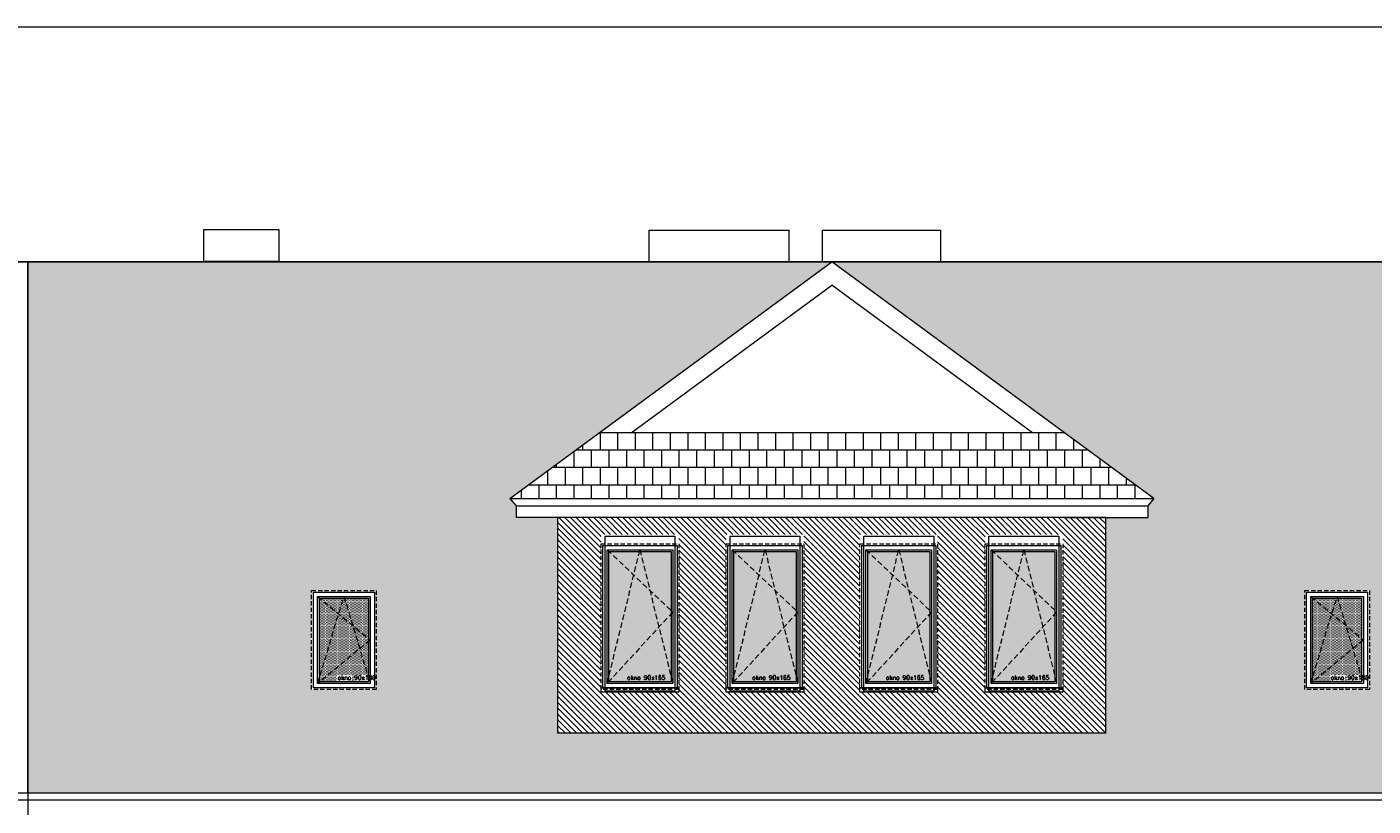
# Model space of a CAD drawing. Header units: millimetres. Extents: x -82287 to 177822, y -399756 to 0.
# Tile 19 of 228: x 55002 to 56563, y -237588 to -236685. Entities that reach past the tile are written whole.
import ezdxf
from ezdxf.enums import TextEntityAlignment as Align

# ---------------------------------------------------------------- set-up
doc = ezdxf.new("R2010")
doc.units = ezdxf.units.MM
doc.header["$MEASUREMENT"] = 0
doc.linetypes.add('SUŁOSZOWA - PB 21 03$0$CACHE', pattern=[9.525, 6.35, -3.175])
doc.linetypes.add('SUŁOSZOWA - PB 21 03$0$CARKOVANA', pattern=[7.5, 5, -2.5])
doc.layers.add('FL_XREF', color=252, linetype='Continuous')
for name, color, linetype, lineweight in [('SUŁOSZOWA - PB 21 03$0$! opisy okien elewacja', 251, 'Continuous', 0), ('SUŁOSZOWA - PB 21 03$0$!! 0_ Istn-okna', 251, 'Continuous', 0), ('SUŁOSZOWA - PB 21 03$0$!! 0_ WIDOK ELEWACJA', 251, 'Continuous', 0), ('SUŁOSZOWA - PB 21 03$0$!! 0_Istn-drzwi', 251, 'Continuous', 0), ('SUŁOSZOWA - PB 21 03$0$!! 0_Opis_pom', 251, 'Continuous', 0), ('SUŁOSZOWA - PB 21 03$0$!! 1_ELEWACJA KOLOR', 251, 'Continuous', 0), ('SUŁOSZOWA - PB 21 03$0$!! 1_Hatch dach', 251, 'Continuous', 0), ('SUŁOSZOWA - PB 21 03$0$!! 1_OPIS POM NOWE', 251, 'Continuous', 0), ('SUŁOSZOWA - PB 21 03$0$!! 2_NOWE OKNA WIDOk - remont', 251, 'Continuous', 0)]:
    doc.layers.add(name, color=color, linetype=linetype, lineweight=lineweight)
doc.styles.add('SUŁOSZOWA - PB 21 03$0$ARIAL', font='tahoma.ttf')
doc.styles.add('SUŁOSZOWA - PB 21 03$0$TXT', font='simplex.shx')
pattern_1 = [(180, (0, 0), (-2e-15, -20.32), []), (270, (0, 0), (10.16, -20.32), [20.32, -20.32])]

# ---------------------------------------------------------------- blocks, each defined once
blk = doc.blocks.new('SUŁOSZOWA - PB 21 03$0$okno 90x180')
at = {"layer": 'SUŁOSZOWA - PB 21 03$0$!! 1_Hatch dach', "true_color": 0x575757}
h = blk.add_hatch(dxfattribs=at)
h.set_pattern_fill('DOTS', color=251)
h.set_pattern_definition([(0, (-9632.3096, -11392.1331), (0.79375, 1.5875), [0, -1.5875])])
h.paths.add_polyline_path([(9, -20), (81, -20), (81, -171), (9, -171)])
at = {"layer": 'SUŁOSZOWA - PB 21 03$0$!! 0_ Istn-okna', "linetype": 'SUŁOSZOWA - PB 21 03$0$CARKOVANA', "lineweight": 5}
blk.add_lwpolyline([(0, -11), (90, -11), (90, -180), (0, -180)], close=True, dxfattribs=at)
at = {"layer": 'SUŁOSZOWA - PB 21 03$0$!! 0_ Istn-okna'}
for points in [[(2, -13), (88, -13), (88, -178), (2, -178)], [(7, -18), (83, -18), (83, -173), (7, -173)], [(9, -20), (81, -20), (81, -171), (9, -171)], [(0, -178), (90, -178), (90, -183), (0, -183)]]:
    blk.add_lwpolyline(points, close=True, dxfattribs=at)
at = {"layer": 'SUŁOSZOWA - PB 21 03$0$!! 1_Hatch dach', "color": 251, "linetype": 'SUŁOSZOWA - PB 21 03$0$CACHE', "true_color": 0x575757}
for points in [[(7, -173), (45, -18), (83, -173)], [(7, -18), (83, -90), (7, -173)]]:
    blk.add_lwpolyline(points, dxfattribs=at)
at = {"insert": (30.1, -163.6), "char_height": 5, "attachment_point": 1, "style": 'SUŁOSZOWA - PB 21 03$0$TXT'}
blk.add_mtext_dynamic_manual_height_columns('okno 90x165', width=52.63, gutter_width=75, heights=[0], dxfattribs=at)
blk = doc.blocks.new('SUŁOSZOWA - PB 21 03$0$OKNO POŁACIOWE')
at = {"layer": 'SUŁOSZOWA - PB 21 03$0$!! 1_Hatch dach', "true_color": 0x575757}
h = blk.add_hatch(dxfattribs=at)
h.set_pattern_fill('DOTS', color=251)
h.set_pattern_definition([(0, (62967.6391, -229507.4222), (0.79375, 1.5875), [0, -1.5875])])
h.paths.add_polyline_path([(72608.9, -218174.3), (72665.9, -218174.3), (72665.9, -218271.3), (72608.9, -218271.3)])
at = {"layer": 'SUŁOSZOWA - PB 21 03$0$!! 0_ Istn-okna', "linetype": 'SUŁOSZOWA - PB 21 03$0$CARKOVANA', "lineweight": 5}
blk.add_lwpolyline([(72599.9, -218165.3), (72674.9, -218165.3), (72674.9, -218280.3), (72599.9, -218280.3)], close=True, dxfattribs=at)
at = {"layer": 'SUŁOSZOWA - PB 21 03$0$!! 0_ Istn-okna'}
for points in [[(72601.9, -218167.3), (72672.9, -218167.3), (72672.9, -218278.3), (72601.9, -218278.3)], [(72606.9, -218172.3), (72667.9, -218172.3), (72667.9, -218273.3), (72606.9, -218273.3)], [(72608.9, -218174.3), (72665.9, -218174.3), (72665.9, -218271.3), (72608.9, -218271.3)]]:
    blk.add_lwpolyline(points, close=True, dxfattribs=at)
at = {"layer": 'SUŁOSZOWA - PB 21 03$0$!! 1_Hatch dach', "color": 251, "linetype": 'SUŁOSZOWA - PB 21 03$0$CACHE', "true_color": 0x575757}
for points in [[(72606.9, -218273.3), (72637.4, -218172.3), (72667.9, -218273.3)], [(72606.9, -218172.3), (72667.9, -218222.8), (72606.9, -218273.3)]]:
    blk.add_lwpolyline(points, dxfattribs=at)
at = {"insert": (72630, -218263.9), "char_height": 5, "attachment_point": 1, "style": 'SUŁOSZOWA - PB 21 03$0$TXT'}
blk.add_mtext_dynamic_manual_height_columns('okno 90x180', width=52.63, gutter_width=75, heights=[0], dxfattribs=at)
blk = doc.blocks.new('SUŁOSZOWA - PB 21 03')
at = {"layer": 'SUŁOSZOWA - PB 21 03$0$!! 1_ELEWACJA KOLOR', "true_color": 0xa78758}
h = blk.add_hatch(dxfattribs=at)
h.set_pattern_fill('ANSI31', color=45, scale=1.5, angle=-90)
h.set_pattern_definition([(315, (0, 0), (3.36759605, 3.36759605), [])])
h.paths.add_polyline_path([(56190.56903, -237306.48603), (56142.06903, -237306.48603), (55555.56903, -237306.48603), (55555.56903, -237556.44129), (56190.56903, -237556.44129)])
h.paths.add_polyline_path([(55905.56903, -237509.06821), (55905.56903, -237504.06821), (55905.56903, -237326.06821), (55995.56903, -237326.06821), (55995.56903, -237506.06821), (55995.56903, -237509.06821)], flags=16)
h.paths.add_polyline_path([(55907.56903, -237504.06821), (55907.56903, -237328.06821), (55993.56903, -237328.06821), (55993.56903, -237504.06821), (55991.06903, -237504.06821), (55991.06903, -237508.06821), (55910.06903, -237508.06821), (55910.06903, -237504.06821)], flags=0)
h.paths.add_polyline_path([(55840.56903, -237509.06821), (55750.56903, -237509.06821), (55750.56903, -237504.06821), (55750.56903, -237326.06821), (55840.56903, -237326.06821), (55840.56903, -237506.06821)], flags=16)
h.paths.add_polyline_path([(55838.56903, -237504.06821), (55836.06903, -237504.06821), (55836.06903, -237508.06821), (55755.06903, -237508.06821), (55755.06903, -237504.06821), (55752.56903, -237504.06821), (55752.56903, -237328.06821), (55838.56903, -237328.06821)], flags=0)
h.paths.add_polyline_path([(55912.56903, -237499.06821), (55912.56903, -237333.06821), (55988.56903, -237333.06821), (55988.56903, -237499.06821)], flags=0)
h.paths.add_polyline_path([(55912.56903, -237499.06821), (55914.56903, -237490.33136), (55914.56903, -237335.25242), (55914.40035, -237335.06821), (55950.1112, -237335.06821), (55950.56903, -237333.06821), (55951.02686, -237335.06821), (55986.56903, -237335.06821), (55986.56903, -237413.884), (55988.56903, -237416.06821), (55986.56903, -237418.25242), (55986.56903, -237497.06821), (55914.40035, -237497.06821)], flags=0)
h.paths.add_polyline_path([(55833.56903, -237499.06821), (55757.56903, -237499.06821), (55757.56903, -237333.06821), (55833.56903, -237333.06821)], flags=0)
h.paths.add_polyline_path([(55831.56903, -237497.06821), (55759.40035, -237497.06821), (55757.56903, -237499.06821), (55759.56903, -237490.33136), (55759.56903, -237335.25242), (55759.40035, -237335.06821), (55795.1112, -237335.06821), (55795.56903, -237333.06821), (55796.02686, -237335.06821), (55831.56903, -237335.06821), (55831.56903, -237413.884), (55833.56903, -237416.06821), (55831.56903, -237418.25242)], flags=0)
h.paths.add_polyline_path([(56050.56903, -237509.06821), (56050.56903, -237504.06821), (56050.56903, -237326.06821), (56140.56903, -237326.06821), (56140.56903, -237506.06821), (56140.56903, -237509.06821)], flags=16)
h.paths.add_polyline_path([(56052.56903, -237504.06821), (56052.56903, -237328.06821), (56138.56903, -237328.06821), (56138.56903, -237504.06821), (56136.06903, -237504.06821), (56136.06903, -237508.06821), (56055.06903, -237508.06821), (56055.06903, -237504.06821)], flags=0)
h.paths.add_polyline_path([(55695.56903, -237509.06821), (55605.56903, -237509.06821), (55605.56903, -237504.06821), (55605.56903, -237326.06821), (55695.56903, -237326.06821), (55695.56903, -237506.06821)], flags=16)
h.paths.add_polyline_path([(55693.56903, -237504.06821), (55691.06903, -237504.06821), (55691.06903, -237508.06821), (55610.06903, -237508.06821), (55610.06903, -237504.06821), (55607.56903, -237504.06821), (55607.56903, -237328.06821), (55693.56903, -237328.06821)], flags=0)
h.paths.add_polyline_path([(56057.56903, -237499.06821), (56057.56903, -237333.06821), (56133.56903, -237333.06821), (56133.56903, -237499.06821)], flags=0)
h.paths.add_polyline_path([(56057.56903, -237499.06821), (56059.56903, -237490.33136), (56059.56903, -237335.25242), (56059.40035, -237335.06821), (56095.1112, -237335.06821), (56095.56903, -237333.06821), (56096.02686, -237335.06821), (56131.56903, -237335.06821), (56131.56903, -237413.884), (56133.56903, -237416.06821), (56131.56903, -237418.25242), (56131.56903, -237497.06821), (56059.40035, -237497.06821)], flags=0)
h.paths.add_polyline_path([(55688.56903, -237499.06821), (55612.56903, -237499.06821), (55612.56903, -237333.06821), (55688.56903, -237333.06821)], flags=0)
h.paths.add_polyline_path([(55686.56903, -237497.06821), (55614.40035, -237497.06821), (55612.56903, -237499.06821), (55614.56903, -237490.33136), (55614.56903, -237335.25242), (55614.40035, -237335.06821), (55650.1112, -237335.06821), (55650.56903, -237333.06821), (55651.02686, -237335.06821), (55686.56903, -237335.06821), (55686.56903, -237413.884), (55688.56903, -237416.06821), (55686.56903, -237418.25242)], flags=0)
h.paths.add_polyline_path([(55634.39678, -237495.90858), (55684.51583, -237495.90858), (55684.51583, -237488.40858), (55634.39678, -237488.40858)], flags=8)
h.paths.add_polyline_path([(55779.39678, -237495.90858), (55829.51583, -237495.90858), (55829.51583, -237488.40858), (55779.39678, -237488.40858)], flags=8)
h.paths.add_polyline_path([(55934.39678, -237495.90858), (55984.51583, -237495.90858), (55984.51583, -237488.40858), (55934.39678, -237488.40858)], flags=8)
h.paths.add_polyline_path([(56079.39678, -237495.90858), (56129.51583, -237495.90858), (56129.51583, -237488.40858), (56079.39678, -237488.40858)], flags=8)
at = {"layer": 'SUŁOSZOWA - PB 21 03$0$!! 1_Hatch dach', "true_color": 0x990000}
h = blk.add_hatch(dxfattribs=at)
h.set_pattern_fill('AR-B88', color=14, scale=0.1, angle=180)
h.set_pattern_definition(pattern_1)
h.paths.add_polyline_path([(58873.06903, -237010.26576), (55873.06903, -237010.26576), (56246.33593, -237284.71534), (56239.06903, -237292.97319), (56239.06903, -237306.48603), (56227.17773, -237306.48603), (56190.56903, -237306.48603), (56190.56903, -237556.44129), (55555.56903, -237556.44129), (55555.56903, -237306.48603), (55507.06903, -237306.48603), (55507.06903, -237292.97319), (55499.80212, -237284.71534), (55873.06903, -237010.26576), (54941.06903, -237010.26576), (54941.06903, -237626.08383), (56910.29832, -237626.08383), (57374.31903, -237217.7456), (57838.33974, -237626.08383), (59895.06903, -237626.08383), (59895.06903, -237010.26576), (58873.06903, -237010.26576), (59246.33593, -237284.71534), (59239.06903, -237292.97319), (59239.06903, -237306.48603), (59227.17773, -237306.48603), (59190.56903, -237306.48603), (59190.56903, -237556.44129), (58555.56903, -237556.44129), (58555.56903, -237306.48603), (58507.06903, -237306.48603), (58507.06903, -237292.97319), (58499.80212, -237284.71534)])
h.paths.add_polyline_path([(56496.06903, -237391.06821), (56496.06903, -237506.06821), (56421.06903, -237506.06821), (56421.06903, -237391.06821)], flags=16)
h.paths.add_polyline_path([(56489.06903, -237398.06821), (56489.06903, -237499.06821), (56428.06903, -237499.06821), (56428.06903, -237398.06821)], flags=0)
h.paths.add_polyline_path([(56487.06903, -237400.06821), (56487.06903, -237446.91247), (56489.06903, -237448.56821), (56487.06903, -237450.22394), (56487.06903, -237492.44526), (56488.46507, -237497.06821), (56430.48487, -237497.06821), (56428.06903, -237499.06821), (56430.06903, -237492.44526), (56430.06903, -237399.72394), (56430.48487, -237400.06821), (56457.96507, -237400.06821), (56458.56903, -237398.06821), (56459.17299, -237400.06821)], flags=0)
h.paths.add_polyline_path([(59495.06903, -237391.06821), (59570.06903, -237391.06821), (59570.06903, -237506.06821), (59495.06903, -237506.06821)], flags=16)
h.paths.add_polyline_path([(59502.06903, -237398.06821), (59563.06903, -237398.06821), (59563.06903, -237499.06821), (59502.06903, -237499.06821)], flags=0)
h.paths.add_polyline_path([(59504.06903, -237399.72394), (59504.48487, -237400.06821), (59531.96507, -237400.06821), (59532.56903, -237398.06821), (59533.17299, -237400.06821), (59561.06903, -237400.06821), (59561.06903, -237446.91247), (59563.06903, -237448.56821), (59561.06903, -237450.22394), (59561.06903, -237492.44526), (59562.46507, -237497.06821), (59504.48487, -237497.06821), (59502.06903, -237499.06821), (59504.06903, -237492.44526)], flags=0)
h.paths.add_polyline_path([(55345.06903, -237391.06821), (55345.06903, -237506.06821), (55270.06903, -237506.06821), (55270.06903, -237391.06821)], flags=16)
h.paths.add_polyline_path([(55338.06903, -237398.06821), (55338.06903, -237499.06821), (55277.06903, -237499.06821), (55277.06903, -237398.06821)], flags=0)
h.paths.add_polyline_path([(55336.06903, -237400.06821), (55336.06903, -237446.91247), (55338.06903, -237448.56821), (55336.06903, -237450.22394), (55336.06903, -237492.44526), (55337.46507, -237497.06821), (55279.48487, -237497.06821), (55277.06903, -237499.06821), (55279.06903, -237492.44526), (55279.06903, -237399.72394), (55279.48487, -237400.06821), (55306.96507, -237400.06821), (55307.56903, -237398.06821), (55308.17299, -237400.06821)], flags=0)
h.paths.add_polyline_path([(55298.89678, -237495.90858), (55349.01583, -237495.90858), (55349.01583, -237488.40858), (55298.89678, -237488.40858)], flags=24)
h.paths.add_polyline_path([(56449.89678, -237495.90858), (56500.01583, -237495.90858), (56500.01583, -237488.40858), (56449.89678, -237488.40858)], flags=24)
h.paths.add_polyline_path([(59523.89678, -237495.90858), (59574.01583, -237495.90858), (59574.01583, -237488.40858), (59523.89678, -237488.40858)], flags=24)
h = blk.add_hatch(dxfattribs=at)
h.set_pattern_fill('AR-B88', color=14, scale=0.1, angle=180)
h.set_pattern_definition(pattern_1)
h.paths.add_polyline_path([(56142.56989, -237208.41994), (55603.56816, -237208.41994), (55499.80212, -237284.71534), (56246.33593, -237284.71534)])
at = {"layer": 'SUŁOSZOWA - PB 21 03$0$! opisy okien elewacja'}
blk.add_lwpolyline([(53420.42771, -236737.82104), (60543.65378, -236737.82104), (60543.65378, -238865.24478), (53420.42771, -238865.24478)], close=True, dxfattribs=at)
at = {"layer": 'SUŁOSZOWA - PB 21 03$0$!! 0_ WIDOK ELEWACJA'}
blk.add_line((54941.06903, -237010.26576), (54941.06903, -238314.26576), dxfattribs=at)
for points in [[(55145.06903, -236972.76576), (55232.06903, -236972.76576), (55232.06903, -237009.76576), (55145.06903, -237009.76576)], [(55661.06903, -236973.26576), (55823.06903, -236973.26576), (55823.06903, -237010.26576), (55661.06903, -237010.26576)], [(55862.06903, -236973.26576), (55999.06903, -236973.26576), (55999.06903, -237010.26576), (55862.06903, -237010.26576)], [(54941.06903, -237626.08383), (54941.06903, -237010.26576), (59895.06903, -237010.26576), (59895.06903, -237626.08383), (57838.33974, -237626.08383), (57374.31903, -237217.7456), (56910.29832, -237626.08383)], [(55610.06903, -237328.06821), (55691.06903, -237328.06821), (55691.06903, -237508.06821), (55610.06903, -237508.06821)], [(55755.06903, -237328.06821), (55836.06903, -237328.06821), (55836.06903, -237508.06821), (55755.06903, -237508.06821)], [(55910.06903, -237328.06821), (55991.06903, -237328.06821), (55991.06903, -237508.06821), (55910.06903, -237508.06821)], [(56055.06903, -237328.06821), (56136.06903, -237328.06821), (56136.06903, -237508.06821), (56055.06903, -237508.06821)]]:
    blk.add_lwpolyline(points, close=True, dxfattribs=at)
for points in [[(59895.06903, -237010.26576), (53582.06903, -237010.26576)], [(55499.80212, -237284.71534), (55873.06903, -237010.26576)], [(56246.33593, -237284.71534), (55873.06903, -237010.26576)], [(55640.44444, -237208.41994), (55873.06903, -237037.37954)], [(56105.69362, -237208.41994), (55873.06903, -237037.37954)], [(56142.56989, -237208.41994), (55603.56816, -237208.41994)], [(55499.80212, -237284.71534), (55507.06903, -237292.97319)], [(55499.80212, -237284.71534), (55507.06903, -237292.97319)], [(55499.80212, -237284.71534), (56246.33593, -237284.71534)], [(55507.06903, -237292.97319), (55507.06903, -237306.48603)], [(55507.06903, -237292.97319), (55507.06903, -237306.48603)], [(55507.06903, -237292.97319), (56239.06903, -237292.97319)], [(56246.33593, -237284.71534), (56239.06903, -237292.97319)], [(56246.33593, -237284.71534), (56239.06903, -237292.97319)], [(56239.06903, -237292.97319), (56239.06903, -237306.48603)], [(56239.06903, -237292.97319), (56239.06903, -237306.48603)], [(55604.06903, -237306.48603), (55507.06903, -237306.48603)], [(55518.96033, -237306.48603), (55507.06903, -237306.48603)], [(55604.06903, -237306.48603), (55507.06903, -237306.48603)], [(55518.96033, -237306.48603), (55507.06903, -237306.48603)], [(55555.56903, -237556.44129), (55555.56903, -237306.48603)], [(56190.56903, -237306.48603), (55555.56903, -237306.48603)], [(56142.06903, -237306.48603), (56239.06903, -237306.48603)], [(56190.56903, -237556.44129), (56190.56903, -237306.48603)], [(56190.56903, -237306.48603), (56239.06903, -237306.48603)], [(56227.17773, -237306.48603), (56239.06903, -237306.48603)], [(56227.17773, -237306.48603), (56239.06903, -237306.48603)], [(56190.56903, -237556.44129), (55555.56903, -237556.44129)], [(56910.29832, -237626.08383), (53582.06903, -237626.08383)], [(56900.9144, -237634.34168), (53582.06903, -237634.34168)]]:
    blk.add_lwpolyline(points, dxfattribs=at)
at = {"layer": 'SUŁOSZOWA - PB 21 03$0$!! 0_Istn-drzwi'}
blk.add_lwpolyline([(53582.06903, -237010.26576), (59895.06903, -237010.26576)], dxfattribs=at)
at = {"layer": 'SUŁOSZOWA - PB 21 03$0$! opisy okien elewacja'}
for p in [(-17329.87974, -19225.77916), (-16178.87974, -19225.77916)]:
    blk.add_blockref('SUŁOSZOWA - PB 21 03$0$OKNO POŁACIOWE', p, dxfattribs=at)
at = {"layer": 'SUŁOSZOWA - PB 21 03$0$!! 2_NOWE OKNA WIDOk - remont'}
for p in [(55605.56903, -237326.06821), (55750.56903, -237326.06821), (55905.56903, -237326.06821), (56050.56903, -237326.06821)]:
    blk.add_blockref('SUŁOSZOWA - PB 21 03$0$okno 90x180', p, dxfattribs=at)
at = {"layer": 'SUŁOSZOWA - PB 21 03$0$!! 0_Opis_pom', "ltscale": 0.7, "style": 'SUŁOSZOWA - PB 21 03$0$ARIAL'}
for tag, p in [('B0,19', (52679.2094, -194257.55204)), ('B2,14', (73874.0461, -194402.0887)), ('B1,21', (60405.50261, -194427.18207)), ('B2,12', (73342.49259, -194413.89249)), ('B2,11', (73069.01144, -194438.89383)), ('B2,16', (75195.07765, -194441.83446)), ('A1,16', (59129.54925, -194448.08429)), ('B1/17', (59524.53699, -194450.37428)), ('B1,19', (59914.81903, -194448.15658)), ('1,22', (60947.33929, -194456.1144)), ('1,23', (61575.22173, -194450.37428)), ('B0,15', (51514.15008, -194461.8073)), ('A1,1', (58808.06672, -194460.94161)), ('B1,18', (59715.51745, -194473.87108)), ('B2,17', (75506.7465, -194471.3759)), ('B2,19.1', (76701.67035, -194466.03695)), ('B3,7', (87459.81312, -194465.07097)), ('B3,3', (88235.73906, -194465.79732)), ('B0,18', (52071.43815, -194478.40179)), ('B1,20', (60198.53687, -194490.17374)), ('B2,10', (72728.63362, -194489.37283)), ('B2,15', (74566.38885, -194487.81114)), ('B3,6', (86826.65132, -194483.15512)), ('B3,8', (90006.66539, -194478.47972)), ('A0,6', (49094.40602, -194505.72387)), ('A2,5', (72452.45009, -194505.90583)), ('B2,13', (73649.91716, -194500.01242)), ('A0,4', (49692.81919, -194517.93289)), ('B0,22', (54187.56644, -194519.04308)), ('A1,6', (58565.96262, -194514.50753)), ('B1,1', (61908.24378, -194515.48656)), ('A0,5', (49399.71914, -194533.19455)), ('A0,3', (49906.53818, -194524.03766)), ('B0,20', (53125.45224, -194527.8835)), ('B0,21', (53847.26622, -194535.08002)), ('B1,3', (62229.35503, -194604.49851)), ('B2,18', (75922.43604, -194612.23635)), ('B2,19', (77152.69039, -194617.53776)), ('A3,4', (85509.27934, -194642.47136)), ('B0,24B', (54824.42896, -194684.26784)), ('B1,4', (63476.45184, -194691.11207)), ('B0,13', (50367.63944, -194706.5583)), ('B0,16', (51457.40872, -194704.43091)), ('B0,17', (51897.58569, -194706.77195)), ('A2,4', (71695.75649, -194707.44268)), ('A1,5', (58149.22649, -194724.80163)), ('A2.1', (72371.45884, -194731.56251)), ('B0,23', (54542.05776, -194742.93939)), ('A1,2', (58744.42262, -194746.622)), ('B1,2D', (60756.29674, -194750.92727)), ('A1,15', (59129.54925, -194780.73348)), ('A3.1', (86079.08704, -194786.62422)), ('B0,14', (50962.60809, -194789.06568)), ('B1,4', (63483.03852, -194791.04365)), ('A0,2', (49295.91259, -194810.95246)), ('B0,7', (52851.95551, -194845.56115)), ('B1,2B', (62374.83512, -194841.86715)), ('B2.7', (74548.27897, -194836.12781)), ('B3,2', (89035.72921, -194837.99287)), ('B1,2A', (61803.35407, -194869.27513)), ('B0,8', (51561.38742, -194890.27848)), ('A3.2', (86016.50296, -195004.88875)), ('A1,3', (58810.05243, -195008.83917)), ('A0,1', (49914.27925, -195025.82804)), ('A0,10', (49695.87246, -195042.9259)), ('B0,17', (51225.06492, -195049.74007)), ('B2.2', (74976.1855, -195068.47988)), ('A0,7', (49042.50308, -195082.6056)), ('B0,6', (52110.41055, -195069.39267)), ('B1,8', (61403.63433, -195071.25189)), ('A2.2', (72371.45884, -195070.78713)), ('B3,11', (88623.94853, -195099.23575)), ('B3,4', (87612.56208, -195132.78192)), ('B3,5', (86839.47632, -195174.05241)), ('B0,12', (50313.60595, -195207.52936)), ('B0,11', (50726.178, -195219.06638)), ('B3,10', (89778.42161, -195220.68871)), ('B1,6', (63686.26823, -195231.3997)), ('B0,24A', (54359.17011, -195245.97867)), ('A1,4', (58093.66276, -195250.96213)), ('A0,11', (49643.96951, -195271.84772)), ('B0,10', (51476.34179, -195259.44699)), ('B3,9', (90479.74099, -195260.18621)), ('B1,14', (59332.54805, -195280.73534)), ('A0,8', (49042.50308, -195293.21363)), ('B0,9', (51798.4912, -195291.17482)), ('B2,21', (75970.16114, -195290.81005)), ('B1,13', (60186.62513, -195314.46953)), ('B1,5', (63419.22943, -195317.21026)), ('B2,9', (73175.51251, -195317.21162)), ('B0,3', (52068.59538, -195319.60465)), ('B1,10', (60892.94126, -195319.45825)), ('A2.3', (71832.37045, -195318.78232)), ('B2,4', (74493.5947, -195318.7733)), ('B2,3', (74674.2815, -195319.28036)), ('A3,3', (85569.83931, -195318.78232)), ('B3,1', (88723.65615, -195329.98594)), ('B1,9', (61058.12383, -195344.48743)), ('B2,8', (73894.209, -195338.18956)), ('B2.1', (75304.74121, -195348.36327)), ('B2,20', (77211.021, -195343.82367)), ('B0,2', (52227.2348, -195357.98297)), ('B1,2C', (61827.40698, -195369.02625)), ('B1,7', (62134.52151, -195372.05069)), ('B0,1', (53061.17304, -195403.85659)), ('A0,9', (49001.50444, -195413.15723)), ('A0,12', (49689.76592, -195485.50737)), ('B0,4', (52224.78303, -195500.96352)), ('B1,11', (61050.00078, -195512.89565)), ('B2,5', (74686.48999, -195507.24036)), ('B1,12', (60864.00751, -195544.00738)), ('B2,6', (74499.29165, -195549.55175)), ('B0,5', (52066.14362, -195556.83806)), ('C2,2', (74812.78942, -195865.8959)), ('C1,3', (61091.58871, -195973.27844)), ('C0,2A', (52278.30875, -196050.48297)), ('C0,1', (52808.36775, -196132.34208)), ('C1,2', (61690.27405, -196439.72387)), ('C1,1', (62060.59754, -196465.28533)), ('C3,1', (88979.71614, -196545.67785)), ('C0,2B', (53028.88223, -196668.8019)), ('C1,4', (61008.68123, -196686.32122)), ('C2,1', (75334.65984, -196786.2197)), ('C2,3', (74834.65119, -196933.26657)), ('C1,5', (61062.7252, -196991.42453)), ('C1,10', (62127.38542, -196998.81344)), ('C1,9', (62147.33751, -197289.53424)), ('C1,6', (61131.41824, -197329.69535)), ('C0,3', (52181.98562, -197341.92176)), ('C0,4', (52345.96562, -197596.60561)), ('D1,1', (73931.12245, -197584.03121)), ('D0,18', (60296.49264, -197617.95269)), ('C2,4', (75243.70451, -197663.89)), ('D0,7', (59141.53804, -197722.84718)), ('D0,3', (59562.25866, -197751.14316)), ('D0,17', (60701.16801, -197741.44864)), ('C1,7', (61222.2575, -197737.18052)), ('D1,6', (72757.78643, -197751.22612)), ('D1,4', (73157.19908, -197744.29721)), ('D0,6', (58741.71849, -197802.61699)), ('D0,10', (58357.73602, -197820.93991)), ('D,09', (59195.67196, -197881.51243)), ('C0,5', (52269.72696, -197902.4362)), ('C0,6', (52872.93793, -197917.07354)), ('D0,2', (59943.06082, -197917.06725)), ('D1,3', (73475.28953, -197924.29875)), ('D0,16', (60721.3534, -197935.2949)), ('D0,8', (59058.9008, -197963.64925)), ('D0,5', (59448.52586, -197969.8061)), ('D1,5', (73291.61607, -197999.29956)), ('C2,5', (74555.08284, -197988.7886)), ('D0,4', (59655.02693, -198042.2589)), ('D0,15', (60692.12223, -198127.4643)), ('D0,1', (59931.33074, -198173.12806)), ('D1,2', (73578.07819, -198172.30068)), ('D0,11', (58161.27105, -198211.45823)), ('D0,12', (58250.99458, -198537.17631)), ('D0,13', (58250.99458, -198764.99605)), ('D0,14', (59130.08589, -198795.3373)), ('D1,7', (71854.87376, -198786.88467)), ('D1,8', (71715.35366, -199212.44512))]:
    blk.add_attdef(tag, text='', height=11.968, dxfattribs=at).set_placement(p, align=Align.MIDDLE_CENTER)
at = {"layer": 'SUŁOSZOWA - PB 21 03$0$!! 1_OPIS POM NOWE', "style": 'SUŁOSZOWA - PB 21 03$0$ARIAL'}
for tag, p in [('C1.7A', (61271.6179, -197538.30303)), ('C2.5B', (74970.66097, -197546.70728)), ('C2,5C', (74903.71123, -197659.13664)), ('C2.4', (75374.07862, -197726.11453)), ('D1,2B', (74322.25834, -197791.43247)), ('C1.7C', (61260.26049, -197811.38428)), ('C1.8B', (61588.27341, -197817.62151)), ('C1.8A', (61884.42005, -197818.94854)), ('C1.7B', (61322.12354, -197933.89849)), ('C2,5A', (74943.41937, -197993.49482)), ('E1.2', (62164.78326, -198139.98688)), ('E1.5E', (62692.10372, -198153.27854)), ('D1,2C', (73419.9359, -198156.57844)), ('D1,2A', (74280.17915, -198172.30068)), ('E2.9', (75361.45041, -198161.88904)), ('E2.7', (76022.45692, -198162.26272)), ('E3.1', (88990.58975, -198158.87886)), ('E1.5D', (62993.60773, -198185.416)), ('E1.1', (61330.46191, -198191.9806)), ('E1.5C', (63016.9343, -198246.3437)), ('E1.5B', (63264.15117, -198307.8661)), ('E3.2', (88781.41347, -198385.24275)), ('E1.6', (61022.6264, -198421.00827)), ('E2.2', (74782.75417, -198427.85813)), ('E2.8', (75757.29014, -198437.09188)), ('E2.6', (76531.8031, -198444.40756)), ('E3.4', (89392.22607, -198450.03942)), ('E1.5A', (63049.47589, -198456.39852)), ('E1.5F', (62736.15118, -198589.14592)), ('E1.5G', (62892.39981, -198586.12622)), ('E1,4', (61888.25021, -198652.6996)), ('E2.1', (75803.99631, -198697.05773)), ('E1.5L', (63297.7633, -198733.65678)), ('E1.3', (61058.5992, -198806.28147)), ('E1.5H', (62893.53005, -198830.01758)), ('E2,3', (74778.52304, -198843.9541)), ('E3.3', (89150.95684, -198867.32581)), ('E1.5K', (63266.15427, -198904.67789)), ('E1.5I', (62723.74907, -199005.87002)), ('E2.4', (75135.87669, -199083.20857)), ('E2.5', (76615.04061, -199164.91143)), ('E1.5J', (63204.25187, -199215.697))]:
    blk.add_attdef(tag, text='', height=11.968, dxfattribs=at).set_placement(p, align=Align.MIDDLE_CENTER)

msp = doc.modelspace()

# ---------------------------------------------------------------- block references
at = {"layer": 'FL_XREF'}
msp.add_blockref('SUŁOSZOWA - PB 21 03', (62.3, 52.9), dxfattribs=at)

doc.saveas('drawing.dxf')
